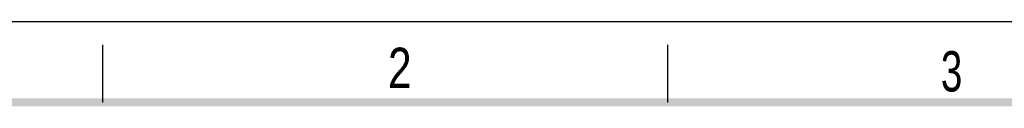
# Model space of a CAD drawing. Header units: millimetres. Extents: x 0 to 210, y 0 to 297.
# Tile 36 of 44: x 49 to 134, y 290 to 297. Entities that reach past the tile are written whole.
import ezdxf

# ---------------------------------------------------------------- set-up
doc = ezdxf.new("R2010")
doc.units = ezdxf.units.MM
doc.header["$LTSCALE"] = 19.36
doc.layers.get('0').update_dxf_attribs({"linetype": 'CONTINUOUS'})
doc.styles.add('TEXTSTYLE_2', font='txt', dxfattribs={"width": 0.75})

msp = doc.modelspace()

# ---------------------------------------------------------------- linework, layer by layer
at = {"color": 2, "linetype": 'CONTINUOUS'}
for p, q in [((0, 297), (210, 297)), ((56, 290), (56, 295)), ((105, 290), (105, 295))]:
    msp.add_line(p, q, dxfattribs=at)
at = {"color": 7, "linetype": 'CONTINUOUS', "const_width": 0.7}
msp.add_lwpolyline([(7, 290), (203, 290)], dxfattribs=at)

# ---------------------------------------------------------------- texts
at = {"color": 5, "linetype": 'CONTINUOUS', "style": 'TEXTSTYLE_2'}
for s, width, p in [('2', 0.785714, (80.73138, 291.23958)), ('3', 0.714286, (128.68391, 290.94286))]:
    msp.add_text(s, height=3.5, dxfattribs=dict(at, width=width)).set_placement(p)

doc.saveas('drawing.dxf')
